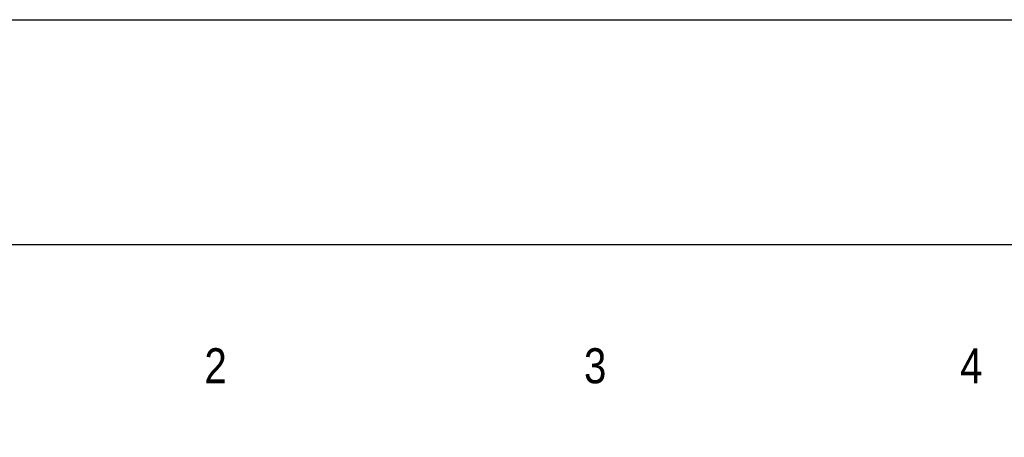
# Model space of a CAD drawing. Header units: millimetres. Extents: x -637441 to -130928, y -380379 to -53767.
# Tile 11 of 193: x -601449 to -585990, y -226454 to -219892. Entities that reach past the tile are written whole.
import ezdxf

# ---------------------------------------------------------------- set-up
doc = ezdxf.new("R2010")
doc.units = ezdxf.units.MM
doc.header["$LTSCALE"] = 10
doc.layers.add('CKKOTY', color=7, linetype='Continuous', lineweight=25)
doc.layers.add('Kóty', color=7, linetype='Continuous')
doc.layers.add('POPIS', color=7, linetype='Continuous')
doc.styles.add('NARROW', font='txt')
doc.styles.add('TGV styl', font='txt')
doc.dimstyles.new('VNĚJŠEK 1-100', dxfattribs={"dimtxt": 300, "dimasz": 100, "dimexe": 100, "dimexo": 250, "dimgap": 40, "dimtad": 1, "dimdec": 0, "dimzin": 0, "dimdsep": 46, "dimtxsty": 'TGV styl', "dimblk1": 'ARCHTICK', "dimblk2": 'ARCHTICK', "dimsah": 1, "dimcen": 0.09, "dimclrd": 256, "dimclre": 256, "dimclrt": 220, "dimadec": 0, "dimazin": 0, "dimtfac": 1, "dimtdec": 0, "dimtofl": 0, "dimtmove": 2, "dimatfit": 3, "dimldrblk": 'ARCHTICK', "dimfxl": 350, "dimfxlon": 1, "dimtolj": 1, "dimtzin": 0, "dimarcsym": 0})

# ---------------------------------------------------------------- blocks, each defined once
blk = doc.blocks.new('_ArchTick')
at = {"color": 0, "const_width": 0.15}
blk.add_lwpolyline([(-0.5, -0.5), (0.5, 0.5)], dxfattribs=at)
blk = doc.blocks.new('*D110')
at = {"layer": 'DEFPOINTS', "color": 0}
for p in [(-544231, -223424), (-544231, -230788), (-604321, -230828)]:
    blk.add_point(p, dxfattribs=at)
at = {"layer": 'Kóty', "lineweight": -2}
for p, q in [((-604321, -223774), (-604321, -223324)), ((-544231, -223774), (-544231, -223324)), ((-604321, -223424), (-544231, -223424))]:
    blk.add_line(p, q, dxfattribs=at)
at = {"layer": 'Kóty', "lineweight": -2, "xscale": 100, "yscale": 100, "zscale": 100, "rotation": 180}
blk.add_blockref('_ArchTick', (-604321, -223424), dxfattribs=at)
at = {"layer": 'Kóty', "lineweight": -2, "xscale": 100, "yscale": 100, "zscale": 100}
blk.add_blockref('_ArchTick', (-544231, -223424), dxfattribs=at)
at = {"layer": 'Kóty', "color": 220, "insert": (-574276, -223234), "char_height": 300, "attachment_point": 5, "style": 'TGV styl'}
blk.add_mtext('\\A1;60090', dxfattribs=at)

msp = doc.modelspace()

# ---------------------------------------------------------------- linework, layer by layer
at = {"layer": 'CKKOTY', "color": 7}
msp.add_lwpolyline([(-623886.051, -219891.55), (-529386.051, -219891.55), (-529386.051, -308991.55), (-623886.051, -308991.55)], close=True, dxfattribs=at)

# ---------------------------------------------------------------- texts
at = {"layer": 'POPIS', "style": 'NARROW'}
for s, p in [('2', (-598548.086, -225604.954)), ('3', (-592588.562, -225604.954)), ('4', (-586682.997, -225604.954))]:
    msp.add_text(s, height=550, dxfattribs=at).set_placement(p)

# ---------------------------------------------------------------- dimensions: what is measured, and where the dimension line sits
at = {"layer": 'Kóty'}
dim = msp.add_linear_dim(base=(-544231.228, -223423.976), p1=(-604321.228, -230827.964), p2=(-544231.228, -230787.964), dimstyle='VNĚJŠEK 1-100', override={"dimtxt": 300}, dxfattribs=at)
dim.commit()
dim.dimension.update_dxf_attribs({"geometry": '*D110', "text_midpoint": (-574276.228, -223233.976)})

doc.saveas('drawing.dxf')
